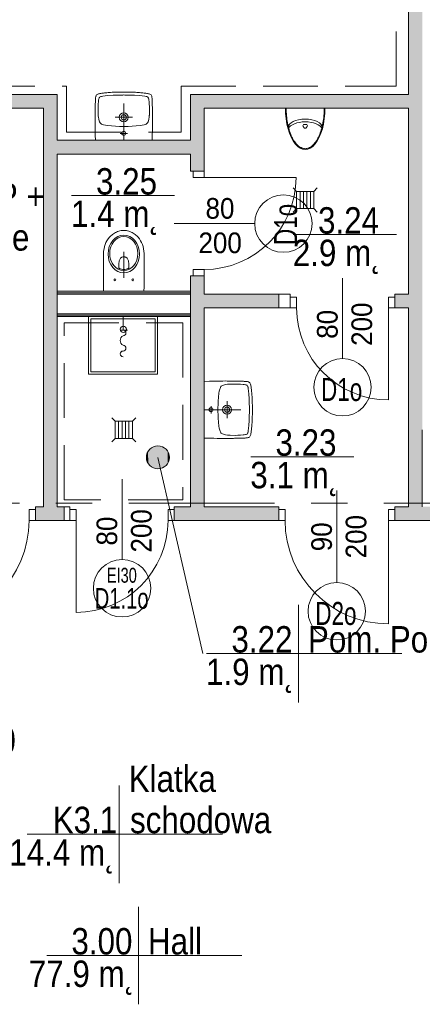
# Model space of a CAD drawing. Header units: centimetres. Extents: x -2424 to 2319, y 5 to 3760.
# Tile 63 of 117: x -435 to -85, y 1412 to 2269. Entities that reach past the tile are written whole.
import ezdxf

# ---------------------------------------------------------------- set-up
doc = ezdxf.new("R2010")
doc.units = ezdxf.units.CM
doc.linetypes.add('Hidden', pattern=[71.4375, 47.625, -23.8125])
doc.linetypes.add('Oś', pattern=[222.25, 127, -31.75, 31.75, -31.75])
for name, color, linetype, lineweight in [('A-ANNO-NOTE', 131, 'Continuous', 9), ('A-AREA-IDEN', 2, 'Continuous', 13), ('A-DETL', 90, 'Continuous', 9), ('A-DETL-GENF', 92, 'Continuous', 9), ('A-DETL-MEDM', 33, 'Continuous', 25), ('A-DOOR', 31, 'Continuous', 13), ('A-WALL', 113, 'Continuous', 13), ('A-WALL-FNSH', 113, 'Continuous', 13), ('G-ANNO-DIMS', 111, 'Continuous', 13), ('P-SANR-FIXT', 6, 'Continuous', 9), ('S-GRID', 1, 'Continuous', 13)]:
    doc.layers.add(name, color=color, linetype=linetype, lineweight=lineweight)
doc.layers.add('A-WALL-PATT', color=111, linetype='Continuous', lineweight=13, plot=False)
doc.styles.add('Arial', font='arial.ttf', dxfattribs={"width": 0.9, "height": 18})
doc.styles.add('Arial Narrow_4', font='ARIALN.TTF', dxfattribs={"height": 23})
doc.styles.add('Arial_1', font='arial.ttf', dxfattribs={"width": 0.7, "height": 20})
doc.styles.add('Arial_2', font='arial.ttf', dxfattribs={"width": 0.7, "height": 13})
doc.styles.add('Arial_3', font='arial.ttf', dxfattribs={"width": 0.7, "height": 18})
doc.styles.add('Arial_6', font='arial.ttf', dxfattribs={"width": 0.85, "height": 23})

msp = doc.modelspace()

# ---------------------------------------------------------------- linework, layer by layer
at = {"layer": 'A-ANNO-NOTE', "color": 251, "lineweight": 9}
for p, q in [((-300.62, 2091.83), (-230.62, 2091.83)), ((-300.62, 2091.83), (-230.62, 2091.83)), ((-154.12, 2044.33), (-154.12, 1974.33)), ((-154.12, 2044.33), (-154.12, 1974.33)), ((-346.12, 1869.33), (-346.12, 1799.33)), ((-346.12, 1869.33), (-346.12, 1799.33)), ((-159.12, 1859.33), (-159.12, 1779.33)), ((-159.12, 1859.33), (-159.12, 1779.33))]:
    msp.add_line(p, q, dxfattribs=at)
for centre in [(-205.62, 2091.83), (-154.12, 1949.33), (-346.12, 1774.33), (-159.12, 1754.33)]:
    msp.add_circle(centre, 25, dxfattribs=at)
at = {"layer": 'A-AREA-IDEN', "color": 251, "lineweight": 9}
for p, q in [((-300.41, 2116.2), (-390.16, 2116.2)), ((-107.25, 2082.19), (-197.01, 2082.19)), ((-314.92, 1888.26), (-275.71, 1717.47)), ((-144.25, 1888.76), (-234.01, 1888.76)), ((-192.56, 1759.97), (-192.56, 1717.47)), ((-182.8, 1717.47), (-272.56, 1717.47)), ((-272.56, 1717.47), (-102.56, 1717.47)), ((-192.56, 1717.47), (-192.56, 1674.97)), ((-348.79, 1602.7), (-348.79, 1560.2)), ((-339.03, 1560.2), (-428.79, 1560.2)), ((-428.79, 1560.2), (-258.79, 1560.2)), ((-348.79, 1560.2), (-348.79, 1517.7)), ((-331.79, 1497.09), (-331.79, 1454.59)), ((-322.03, 1454.59), (-411.79, 1454.59)), ((-411.79, 1454.59), (-241.79, 1454.59)), ((-331.79, 1454.59), (-331.79, 1412.09))]:
    msp.add_line(p, q, dxfattribs=at)
msp.add_circle((-314.92, 1888.26), 10, dxfattribs=at)
at = {"layer": 'A-AREA-IDEN', "color": 251, "linetype": 'Continuous', "lineweight": 9, "extrusion": (0, 0, -1)}
for points in [[(323.01, 1894.14), (322.11, 1881.32), (322.11, 1895.21)], [(322.11, 1895.21), (321.08, 1880.38), (321.08, 1896.14)], [(322.11, 1895.21), (322.11, 1881.32), (321.08, 1880.38)], [(321.08, 1896.14), (319.92, 1879.6), (319.92, 1896.92)], [(321.08, 1896.14), (321.08, 1880.38), (319.92, 1879.6)], [(319.92, 1896.92), (318.67, 1878.99), (318.67, 1897.54)], [(319.92, 1896.92), (319.92, 1879.6), (318.67, 1878.99)], [(318.67, 1897.54), (317.34, 1878.56), (317.34, 1897.97)], [(318.67, 1897.54), (318.67, 1878.99), (317.34, 1878.56)], [(317.34, 1897.97), (315.97, 1878.32), (315.97, 1898.21)], [(317.34, 1897.97), (317.34, 1878.56), (315.97, 1878.32)], [(315.97, 1898.21), (314.57, 1878.27), (314.57, 1898.26)], [(315.97, 1898.21), (315.97, 1878.32), (314.57, 1878.27)], [(314.57, 1898.26), (314.57, 1878.27), (313.18, 1878.42)], [(314.57, 1898.26), (313.18, 1878.42), (313.18, 1898.11)], [(313.18, 1898.11), (313.18, 1878.42), (311.83, 1878.75)], [(313.18, 1898.11), (311.83, 1878.75), (311.83, 1897.77)], [(311.83, 1897.77), (311.83, 1878.75), (310.54, 1879.28)], [(311.83, 1897.77), (310.54, 1879.28), (310.54, 1897.25)], [(310.54, 1897.25), (310.54, 1879.28), (309.33, 1879.97)], [(310.54, 1897.25), (309.33, 1879.97), (309.33, 1896.55)], [(309.33, 1896.55), (309.33, 1879.97), (308.23, 1880.83)], [(309.33, 1896.55), (308.23, 1880.83), (308.23, 1895.7)], [(308.23, 1895.7), (308.23, 1880.83), (307.26, 1881.84)], [(308.23, 1895.7), (307.26, 1881.84), (307.26, 1894.69)], [(307.26, 1894.69), (307.26, 1881.84), (306.44, 1882.97)], [(307.26, 1894.69), (306.44, 1882.97), (306.44, 1893.56)], [(324.9, 1888.96), (324.7, 1886.19), (324.7, 1890.34)], [(324.7, 1886.19), (324.9, 1888.96), (324.9, 1887.57)], [(324.7, 1890.34), (324.32, 1884.84), (324.32, 1891.68)], [(324.7, 1890.34), (324.7, 1886.19), (324.32, 1884.84)], [(324.32, 1891.68), (323.75, 1883.57), (323.75, 1892.96)], [(324.32, 1891.68), (324.32, 1884.84), (323.75, 1883.57)], [(323.75, 1892.96), (323.01, 1882.39), (323.01, 1894.14)], [(323.75, 1892.96), (323.75, 1883.57), (323.01, 1882.39)], [(323.01, 1894.14), (323.01, 1882.39), (322.11, 1881.32)], [(306.44, 1893.56), (306.44, 1882.97), (305.78, 1892.33)], [(305.78, 1892.33), (306.44, 1882.97), (305.78, 1884.2)], [(305.78, 1892.33), (305.78, 1884.2), (305.31, 1885.51)], [(305.78, 1892.33), (305.31, 1885.51), (305.31, 1891.02)], [(305.31, 1891.02), (305.31, 1885.51), (305.02, 1889.66)], [(305.02, 1889.66), (305.31, 1885.51), (305.02, 1886.87)], [(305.02, 1889.66), (305.02, 1886.87), (304.92, 1888.26)]]:
    msp.add_solid(points, dxfattribs=at)
at = {"layer": 'A-DETL', "color": 251, "linetype": 'Hidden', "lineweight": 9}
for p, q in [((-107.32, 2211.46), (-107.32, 2808.33)), ((-612.62, 2211.46), (-394.62, 2211.46)), ((-394.62, 2211.46), (-394.62, 2171.33)), ((-294.62, 2211.46), (-294.62, 2171.33)), ((-294.62, 2211.46), (-107.32, 2211.46)), ((-394.62, 2171.33), (-294.62, 2171.33)), ((-396.62, 2005.33), (-293.11, 2005.33)), ((-396.62, 1851.33), (-396.62, 2005.33)), ((-293.11, 2005.33), (-293.11, 1851.33)), ((-293.11, 1851.33), (-396.62, 1851.33))]:
    msp.add_line(p, q, dxfattribs=at)
at = {"layer": 'A-DETL-GENF', "color": 251, "lineweight": 9}
for p, q in [((-284.12, 2137.33), (-274.62, 2137.33)), ((-284.12, 2131.83), (-284.12, 2137.33)), ((-274.62, 2137.33), (-274.62, 2131.83)), ((-274.62, 2131.83), (-284.12, 2131.83)), ((-284.12, 2051.83), (-274.62, 2051.83)), ((-284.12, 2046.33), (-284.12, 2051.83)), ((-274.62, 2051.83), (-274.62, 2046.33)), ((-274.62, 2046.33), (-284.12, 2046.33)), ((-199.62, 2027.83), (-194.12, 2027.83)), ((-199.62, 2018.33), (-199.62, 2027.83)), ((-194.12, 2027.83), (-194.12, 2018.33)), ((-114.12, 2027.83), (-108.62, 2027.83)), ((-114.12, 2018.33), (-114.12, 2027.83)), ((-108.62, 2027.83), (-108.62, 2018.33)), ((-194.12, 2018.33), (-199.62, 2018.33)), ((-108.62, 2018.33), (-114.12, 2018.33)), ((-421.62, 1842.83), (-427.12, 1842.83)), ((-427.12, 1842.83), (-427.12, 1833.33)), ((-421.62, 1833.33), (-421.62, 1842.83)), ((-386.12, 1842.83), (-391.62, 1842.83)), ((-391.62, 1842.83), (-391.62, 1833.33)), ((-386.12, 1833.33), (-386.12, 1842.83)), ((-300.62, 1842.83), (-306.12, 1842.83)), ((-306.12, 1842.83), (-306.12, 1833.33)), ((-300.62, 1833.33), (-300.62, 1842.83)), ((-209.62, 1842.83), (-204.12, 1842.83)), ((-209.62, 1833.33), (-209.62, 1842.83)), ((-204.12, 1842.83), (-204.12, 1833.33)), ((-114.12, 1842.83), (-108.62, 1842.83)), ((-114.12, 1833.33), (-114.12, 1842.83)), ((-108.62, 1842.83), (-108.62, 1833.33)), ((-427.12, 1833.33), (-421.62, 1833.33)), ((-391.62, 1833.33), (-386.12, 1833.33)), ((-306.12, 1833.33), (-300.62, 1833.33)), ((-204.12, 1833.33), (-209.62, 1833.33)), ((-108.62, 1833.33), (-114.12, 1833.33))]:
    msp.add_line(p, q, dxfattribs=at)
at = {"layer": 'A-DETL-MEDM', "color": 251, "lineweight": 9}
for p, q in [((-274.62, 2137.33), (-284.12, 2137.33)), ((-284.12, 2137.33), (-284.12, 2131.83)), ((-274.62, 2131.83), (-274.62, 2137.33)), ((-284.12, 2131.83), (-274.62, 2131.83)), ((-284.12, 2051.83), (-274.62, 2051.83)), ((-284.12, 2046.33), (-284.12, 2051.83)), ((-274.62, 2051.83), (-274.62, 2046.33)), ((-274.62, 2046.33), (-284.12, 2046.33)), ((-199.62, 2018.33), (-199.62, 2027.83)), ((-199.62, 2027.83), (-194.12, 2027.83)), ((-194.12, 2027.83), (-194.12, 2018.33)), ((-114.12, 2027.83), (-114.12, 2018.33)), ((-108.62, 2027.83), (-114.12, 2027.83)), ((-108.62, 2018.33), (-108.62, 2027.83)), ((-194.12, 2018.33), (-199.62, 2018.33)), ((-114.12, 2018.33), (-108.62, 2018.33)), ((-427.12, 1842.83), (-427.12, 1833.33)), ((-421.62, 1842.83), (-427.12, 1842.83)), ((-421.62, 1833.33), (-421.62, 1842.83)), ((-391.62, 1833.33), (-391.62, 1842.83)), ((-391.62, 1842.83), (-386.12, 1842.83)), ((-386.12, 1842.83), (-386.12, 1833.33)), ((-306.12, 1842.83), (-306.12, 1833.33)), ((-300.62, 1842.83), (-306.12, 1842.83)), ((-300.62, 1833.33), (-300.62, 1842.83)), ((-209.62, 1833.33), (-209.62, 1842.83)), ((-209.62, 1842.83), (-204.12, 1842.83)), ((-204.12, 1842.83), (-204.12, 1833.33)), ((-114.12, 1842.83), (-114.12, 1833.33)), ((-108.62, 1842.83), (-114.12, 1842.83)), ((-108.62, 1833.33), (-108.62, 1842.83)), ((-427.12, 1833.33), (-421.62, 1833.33)), ((-386.12, 1833.33), (-391.62, 1833.33)), ((-306.12, 1833.33), (-300.62, 1833.33)), ((-204.12, 1833.33), (-209.62, 1833.33)), ((-114.12, 1833.33), (-108.62, 1833.33))]:
    msp.add_line(p, q, dxfattribs=at)
at = {"layer": 'A-DOOR', "color": 251, "lineweight": 9}
for p, q in [((-274.62, 2131.83), (-194.62, 2131.83)), ((-114.12, 2018.33), (-114.12, 1938.33)), ((-386.12, 1833.33), (-386.12, 1753.33)), ((-114.12, 1833.33), (-114.12, 1743.33))]:
    msp.add_line(p, q, dxfattribs=at)
for centre, radius, start, end in [((-274.62, 2131.83), 80, 270, 0), ((-114.12, 2018.33), 80, 180, 270), ((-517.12, 1833.33), 90, 270, 0), ((-386.12, 1833.33), 80, 270, 0), ((-114.12, 1833.33), 90, 180, 270)]:
    msp.add_arc(centre, radius, start, end, dxfattribs=at)
at = {"layer": 'A-WALL', "color": 251, "lineweight": 9}
for p, q in [((-96.62, 2816.33), (-96.62, 2204.33)), ((-402.62, 2204.33), (-620.62, 2204.33)), ((-402.62, 2164.33), (-402.62, 2204.33)), ((-96.62, 2204.33), (-286.62, 2204.33)), ((-286.62, 2204.33), (-286.62, 2164.33)), ((-620.62, 2192.33), (-414.62, 2192.33)), ((-414.62, 2192.33), (-414.62, 1845.33)), ((-274.62, 2192.33), (-96.62, 2192.33)), ((-274.62, 2137.33), (-274.62, 2192.33)), ((-96.62, 2192.33), (-96.62, 2030.33)), ((-286.62, 2164.33), (-402.62, 2164.33)), ((-402.62, 2032.83), (-402.62, 2152.33)), ((-402.62, 2152.33), (-286.62, 2152.33)), ((-286.62, 2152.33), (-286.62, 2137.33)), ((-286.62, 2137.33), (-284.12, 2137.33)), ((-286.62, 2046.33), (-286.62, 2032.83)), ((-284.12, 2046.33), (-286.62, 2046.33)), ((-274.62, 2030.33), (-274.62, 2046.33)), ((-402.62, 2032.83), (-402.62, 2030.33)), ((-286.62, 2030.33), (-286.62, 2032.83)), ((-402.62, 2031.58), (-286.62, 2031.58)), ((-402.62, 2030.33), (-402.62, 2013.33)), ((-402.62, 2030.33), (-286.62, 2030.33)), ((-286.62, 2013.33), (-286.62, 2030.33)), ((-209.62, 2030.33), (-274.62, 2030.33)), ((-209.62, 2018.33), (-209.62, 2030.33)), ((-199.62, 2030.33), (-209.62, 2030.33)), ((-199.62, 2027.83), (-199.62, 2030.33)), ((-96.62, 2030.33), (-108.62, 2030.33)), ((-108.62, 2030.33), (-108.62, 2027.83)), ((-274.62, 2018.33), (-209.62, 2018.33)), ((-274.62, 1845.33), (-274.62, 2018.33)), ((-209.62, 2018.33), (-199.62, 2018.33)), ((-108.62, 2018.33), (-96.62, 2018.33)), ((-96.62, 2018.33), (-96.62, 1845.33)), ((-402.62, 2013.33), (-402.62, 2010.83)), ((-402.62, 2013.33), (-286.62, 2013.33)), ((-402.62, 2012.08), (-286.62, 2012.08)), ((-402.62, 1845.33), (-402.62, 2010.83)), ((-286.62, 2010.83), (-286.62, 2013.33)), ((-286.62, 2010.83), (-286.62, 1845.33)), ((-84.62, 1845.33), (-84.62, 1912.33)), ((-414.62, 1845.33), (-421.62, 1845.33)), ((-421.62, 1845.33), (-421.62, 1842.83)), ((-396.62, 1845.33), (-402.62, 1845.33)), ((-396.62, 1833.33), (-396.62, 1845.33)), ((-391.62, 1845.33), (-396.62, 1845.33)), ((-391.62, 1842.83), (-391.62, 1845.33)), ((-286.62, 1845.33), (-300.62, 1845.33)), ((-300.62, 1845.33), (-300.62, 1842.83)), ((-209.62, 1845.33), (-274.62, 1845.33)), ((-209.62, 1842.83), (-209.62, 1845.33)), ((-96.62, 1845.33), (-108.62, 1845.33)), ((-108.62, 1845.33), (-108.62, 1842.83)), ((-421.62, 1833.33), (-396.62, 1833.33)), ((-396.62, 1833.33), (-391.62, 1833.33)), ((-300.62, 1833.33), (-209.62, 1833.33)), ((-108.62, 1833.33), (-32.62, 1833.33))]:
    msp.add_line(p, q, dxfattribs=at)
at = {"layer": 'A-WALL-FNSH', "color": 251, "lineweight": 9}
for p, q in [((-286.62, 2032.83), (-402.62, 2032.83)), ((-402.62, 2010.83), (-286.62, 2010.83))]:
    msp.add_line(p, q, dxfattribs=at)
at = {"layer": 'A-WALL-PATT', "color": 251, "linetype": 'Continuous', "lineweight": 9, "extrusion": (0, 0, -1)}
for points in [[(96.62, 1845.33), (84.62, 2816.33), (96.62, 2816.33)], [(84.62, 2816.33), (96.62, 1845.33), (92.63, 1845.33)], [(84.62, 2816.33), (92.63, 1845.33), (84.62, 1845.33)], [(620.62, 2192.33), (402.62, 2204.33), (620.62, 2204.33)], [(402.62, 2204.33), (620.62, 2192.33), (402.62, 2192.33)], [(96.62, 2192.33), (286.62, 2204.33), (286.62, 2192.33)], [(286.62, 2204.33), (96.62, 2192.33), (96.62, 2204.33)], [(414.62, 1922.98), (402.62, 2192.33), (414.62, 2192.33)], [(402.62, 2192.33), (414.62, 1922.98), (414.62, 1845.33)], [(402.62, 2192.33), (414.62, 1845.33), (402.62, 1845.33)], [(286.62, 2137.33), (274.62, 2192.33), (286.62, 2192.33)], [(274.62, 2192.33), (286.62, 2137.33), (284.12, 2137.33)], [(274.62, 2192.33), (284.12, 2137.33), (274.62, 2137.33)], [(402.62, 2157.83), (286.62, 2152.33), (286.62, 2164.33)], [(286.62, 2164.33), (402.62, 2164.33), (402.62, 2157.83)], [(286.62, 2152.33), (402.62, 2157.83), (402.62, 2152.33)], [(286.62, 1922.98), (274.62, 2046.33), (286.62, 2046.33)], [(274.62, 2046.33), (286.62, 1922.98), (286.62, 1845.33)], [(274.62, 2046.33), (286.62, 1845.33), (274.62, 1845.33)], [(274.62, 2018.33), (209.62, 2030.33), (274.62, 2030.33)], [(209.62, 2030.33), (274.62, 2018.33), (209.62, 2018.33)], [(108.62, 2030.33), (108.62, 2018.33), (96.62, 2030.33)], [(96.62, 2030.33), (108.62, 2018.33), (96.62, 2018.33)], [(421.62, 1845.33), (421.62, 1833.33), (396.62, 1845.33)], [(396.62, 1845.33), (421.62, 1833.33), (396.62, 1833.33)], [(300.62, 1845.33), (300.62, 1833.33), (209.62, 1845.33)], [(209.62, 1845.33), (300.62, 1833.33), (209.62, 1833.33)], [(108.62, 1842.83), (32.62, 1845.33), (108.62, 1845.33)], [(32.62, 1845.33), (108.62, 1842.83), (108.62, 1833.33)], [(32.62, 1845.33), (108.62, 1833.33), (32.62, 1833.33)]]:
    msp.add_solid(points, dxfattribs=at)
at = {"layer": 'A-WALL-PATT', "color": 251, "linetype": 'Continuous', "lineweight": 9}
for points in [[(-108.62, 2018.33), (-108.62, 2030.33), (-108.62, 2027.83)], [(-421.62, 1833.33), (-421.62, 1845.33), (-421.62, 1842.83)], [(-300.62, 1833.33), (-300.62, 1845.33), (-300.62, 1842.83)]]:
    msp.add_solid(points, dxfattribs=at)
at = {"layer": 'P-SANR-FIXT', "color": 251, "lineweight": 9}
for p, q in [((-368.73, 2203.29), (-368.91, 2202.7)), ((-368.83, 2203), (-368.73, 2203.29)), ((-368.73, 2203.29), (-368.38, 2203.8)), ((-368.38, 2203.8), (-368.73, 2203.29)), ((-368.38, 2203.8), (-367.93, 2204.17)), ((-367.93, 2204.17), (-368.38, 2203.8)), ((-367.93, 2204.17), (-367.37, 2204.43)), ((-367.37, 2204.43), (-367.93, 2204.17)), ((-367.37, 2204.43), (-366.73, 2204.65)), ((-366.73, 2204.65), (-367.37, 2204.43)), ((-366.73, 2204.65), (-366.06, 2204.83)), ((-366.06, 2204.83), (-366.73, 2204.65)), ((-366.06, 2204.83), (-365.37, 2204.97)), ((-365.37, 2204.97), (-366.06, 2204.83)), ((-365.37, 2204.97), (-364.62, 2205.13)), ((-364.62, 2205.13), (-365.37, 2204.97)), ((-364.62, 2205.13), (-363.85, 2205.23)), ((-363.85, 2205.23), (-364.62, 2205.13)), ((-363.85, 2205.23), (-363.05, 2205.37)), ((-363.05, 2205.37), (-363.85, 2205.23)), ((-363.05, 2205.37), (-362.23, 2205.47)), ((-362.23, 2205.47), (-363.05, 2205.37)), ((-362.23, 2205.47), (-361.32, 2205.58)), ((-361.32, 2205.58), (-362.23, 2205.47)), ((-361.32, 2205.58), (-360.39, 2205.69)), ((-360.39, 2205.69), (-361.32, 2205.58)), ((-360.76, 2203.08), (-358.53, 2203.26)), ((-360.39, 2205.69), (-359.4, 2205.77)), ((-359.4, 2205.77), (-360.39, 2205.69)), ((-359.4, 2205.77), (-358.37, 2205.85)), ((-358.37, 2205.85), (-359.4, 2205.77)), ((-358.53, 2203.26), (-354.02, 2203.5)), ((-358.37, 2205.85), (-357.27, 2205.95)), ((-357.27, 2205.95), (-358.37, 2205.85)), ((-357.27, 2205.95), (-356.08, 2206.03)), ((-356.08, 2206.03), (-357.27, 2205.95)), ((-356.08, 2206.03), (-354.82, 2206.09)), ((-354.82, 2206.09), (-356.08, 2206.03)), ((-354.82, 2206.09), (-353.47, 2206.17)), ((-353.47, 2206.17), (-354.82, 2206.09)), ((-354.02, 2203.5), (-349.52, 2203.64)), ((-353.47, 2206.17), (-352, 2206.22)), ((-352, 2206.22), (-353.47, 2206.17)), ((-352, 2206.22), (-350.4, 2206.27)), ((-350.4, 2206.27), (-352, 2206.22)), ((-350.4, 2206.27), (-348.67, 2206.3)), ((-348.67, 2206.3), (-350.4, 2206.27)), ((-349.52, 2203.64), (-347.26, 2203.72)), ((-348.67, 2206.3), (-346.73, 2206.33)), ((-346.73, 2206.33), (-348.67, 2206.3)), ((-347.26, 2203.72), (-346.09, 2203.74)), ((-346.73, 2206.33), (-342.49, 2206.33)), ((-342.49, 2206.33), (-346.73, 2206.33)), ((-346.09, 2203.74), (-345.42, 2203.74)), ((-345.42, 2203.74), (-344.62, 2203.77)), ((-344.62, 2203.77), (-343.82, 2203.74)), ((-343.82, 2203.74), (-343.13, 2203.74)), ((-343.13, 2203.74), (-341.99, 2203.72)), ((-342.49, 2206.33), (-340.57, 2206.3)), ((-340.57, 2206.3), (-342.49, 2206.33)), ((-341.99, 2203.72), (-339.72, 2203.64)), ((-340.57, 2206.3), (-338.82, 2206.27)), ((-338.82, 2206.27), (-340.57, 2206.3)), ((-339.72, 2203.64), (-335.22, 2203.5)), ((-338.82, 2206.27), (-337.25, 2206.22)), ((-337.25, 2206.22), (-338.82, 2206.27)), ((-337.25, 2206.22), (-335.78, 2206.17)), ((-335.78, 2206.17), (-337.25, 2206.22)), ((-335.78, 2206.17), (-334.42, 2206.09)), ((-334.42, 2206.09), (-335.78, 2206.17)), ((-335.22, 2203.5), (-330.72, 2203.26)), ((-334.42, 2206.09), (-333.14, 2206.03)), ((-333.14, 2206.03), (-334.42, 2206.09)), ((-333.14, 2206.03), (-331.97, 2205.95)), ((-331.97, 2205.95), (-333.14, 2206.03)), ((-331.97, 2205.95), (-330.88, 2205.85)), ((-330.88, 2205.85), (-331.97, 2205.95)), ((-330.88, 2205.85), (-329.82, 2205.77)), ((-329.82, 2205.77), (-330.88, 2205.85)), ((-330.72, 2203.26), (-328.48, 2203.08)), ((-329.82, 2205.77), (-328.83, 2205.69)), ((-328.83, 2205.69), (-329.82, 2205.77)), ((-328.83, 2205.69), (-327.9, 2205.58)), ((-327.9, 2205.58), (-328.83, 2205.69)), ((-327.9, 2205.58), (-327.02, 2205.47)), ((-327.02, 2205.47), (-327.9, 2205.58)), ((-327.02, 2205.47), (-326.19, 2205.37)), ((-326.19, 2205.37), (-327.02, 2205.47)), ((-326.19, 2205.37), (-325.37, 2205.23)), ((-325.37, 2205.23), (-326.19, 2205.37)), ((-325.37, 2205.23), (-324.62, 2205.13)), ((-324.62, 2205.13), (-325.37, 2205.23)), ((-324.62, 2205.13), (-323.88, 2204.97)), ((-323.88, 2204.97), (-324.62, 2205.13)), ((-323.88, 2204.97), (-323.16, 2204.83)), ((-323.16, 2204.83), (-323.88, 2204.97)), ((-323.16, 2204.83), (-322.49, 2204.65)), ((-322.49, 2204.65), (-323.16, 2204.83)), ((-322.49, 2204.65), (-321.88, 2204.43)), ((-321.88, 2204.43), (-322.49, 2204.65)), ((-321.88, 2204.43), (-321.32, 2204.17)), ((-321.32, 2204.17), (-321.88, 2204.43)), ((-321.32, 2204.17), (-320.84, 2203.8)), ((-320.84, 2203.8), (-321.32, 2204.17)), ((-320.84, 2203.8), (-320.52, 2203.29)), ((-320.52, 2203.29), (-320.84, 2203.8)), ((-320.52, 2203.29), (-320.31, 2202.7)), ((-369.47, 2194.98), (-369.44, 2195.75)), ((-369.47, 2194.21), (-369.47, 2194.98)), ((-369.44, 2195.75), (-369.42, 2196.5)), ((-369.42, 2196.5), (-369.39, 2197.22)), ((-369.39, 2197.22), (-369.37, 2197.94)), ((-369.37, 2197.94), (-369.34, 2198.6)), ((-369.34, 2198.6), (-369.31, 2199.27)), ((-369.31, 2199.27), (-369.29, 2199.91)), ((-369.29, 2199.91), (-369.26, 2200.55)), ((-369.26, 2200.55), (-369.21, 2201.13)), ((-369.21, 2201.13), (-369.13, 2201.69)), ((-369.13, 2201.69), (-369.05, 2202.2)), ((-369.05, 2202.2), (-368.94, 2202.7)), ((-368.94, 2202.7), (-368.83, 2203)), ((-366.91, 2193.65), (-366.83, 2195.89)), ((-366.83, 2195.89), (-366.65, 2198.15)), ((-366.65, 2198.15), (-366.52, 2199.27)), ((-366.52, 2199.27), (-366.33, 2200.36)), ((-366.33, 2200.36), (-366.17, 2200.92)), ((-366.17, 2200.92), (-365.98, 2201.43)), ((-365.98, 2201.43), (-365.82, 2201.66)), ((-365.82, 2201.66), (-365.64, 2201.88)), ((-365.64, 2201.88), (-365.16, 2202.17)), ((-365.16, 2202.17), (-364.65, 2202.38)), ((-364.65, 2202.38), (-364.09, 2202.54)), ((-364.09, 2202.54), (-363, 2202.76)), ((-363, 2202.76), (-360.76, 2203.08)), ((-344.62, 2164.33), (-344.62, 2196.33)), ((-328.48, 2203.08), (-326.25, 2202.76)), ((-326.25, 2202.76), (-325.15, 2202.54)), ((-325.15, 2202.54), (-324.6, 2202.38)), ((-324.6, 2202.38), (-324.06, 2202.17)), ((-324.06, 2202.17), (-323.58, 2201.88)), ((-323.58, 2201.88), (-323.4, 2201.66)), ((-323.4, 2201.66), (-323.26, 2201.43)), ((-323.26, 2201.43), (-323.05, 2200.92)), ((-323.05, 2200.92), (-322.92, 2200.36)), ((-322.92, 2200.36), (-322.73, 2199.27)), ((-322.73, 2199.27), (-322.6, 2198.15)), ((-322.6, 2198.15), (-322.41, 2195.89)), ((-322.41, 2195.89), (-322.3, 2193.65)), ((-320.31, 2202.7), (-320.2, 2202.2)), ((-320.2, 2202.2), (-320.09, 2201.69)), ((-320.09, 2201.69), (-320.04, 2201.13)), ((-320.04, 2201.13), (-319.99, 2200.55)), ((-319.99, 2200.55), (-319.96, 2199.91)), ((-319.96, 2199.91), (-319.93, 2199.27)), ((-319.93, 2199.27), (-319.91, 2198.6)), ((-319.91, 2198.6), (-319.88, 2197.94)), ((-319.88, 2197.94), (-319.85, 2197.22)), ((-319.85, 2197.22), (-319.83, 2196.5)), ((-319.83, 2196.5), (-319.8, 2195.75)), ((-319.8, 2195.75), (-319.77, 2194.98)), ((-319.77, 2194.98), (-319.77, 2194.21)), ((-369.6, 2186.14), (-369.58, 2187.82)), ((-369.6, 2184.46), (-369.6, 2186.14)), ((-369.58, 2188.83), (-369.55, 2189.79)), ((-369.58, 2187.82), (-369.58, 2188.83)), ((-369.55, 2190.72), (-369.52, 2191.62)), ((-369.55, 2189.79), (-369.55, 2190.72)), ((-369.52, 2192.21), (-369.5, 2193.38)), ((-369.52, 2191.62), (-369.52, 2192.21)), ((-369.5, 2193.38), (-369.47, 2194.21)), ((-366.97, 2191.38), (-366.91, 2193.65)), ((-366.89, 2186.88), (-366.97, 2191.38)), ((-366.86, 2186.19), (-366.89, 2186.88)), ((-366.83, 2185.87), (-366.86, 2186.19)), ((-322.38, 2186.19), (-322.41, 2185.87)), ((-322.36, 2186.88), (-322.38, 2186.19)), ((-322.28, 2191.38), (-322.36, 2186.88)), ((-322.3, 2193.65), (-322.28, 2191.38)), ((-319.77, 2194.21), (-319.75, 2193.38)), ((-319.75, 2193.38), (-319.72, 2192.21)), ((-319.72, 2192.21), (-319.69, 2191.62)), ((-319.69, 2191.62), (-319.69, 2190.72)), ((-319.69, 2190.72), (-319.67, 2189.79)), ((-319.67, 2189.79), (-319.67, 2188.83)), ((-319.67, 2188.83), (-319.64, 2187.82)), ((-319.64, 2187.82), (-319.64, 2186.14)), ((-319.64, 2186.14), (-319.62, 2184.46)), ((-369.63, 2182.62), (-369.6, 2184.46)), ((-369.6, 2180.6), (-369.63, 2182.62)), ((-369.6, 2178.31), (-369.6, 2180.6)), ((-369.58, 2175.67), (-369.6, 2178.31)), ((-366.81, 2185.47), (-366.83, 2185.87)), ((-366.73, 2184.59), (-366.81, 2185.47)), ((-366.49, 2182.86), (-366.73, 2184.59)), ((-366.04, 2181.18), (-366.49, 2182.86)), ((-365.74, 2180.36), (-366.04, 2181.18)), ((-365.32, 2179.59), (-365.74, 2180.36)), ((-365.05, 2179.24), (-365.32, 2179.59)), ((-364.73, 2178.95), (-365.05, 2179.24)), ((-364.01, 2178.47), (-364.73, 2178.95)), ((-363.21, 2178.12), (-364.01, 2178.47)), ((-362.36, 2177.85), (-363.21, 2178.12)), ((-360.66, 2177.48), (-362.36, 2177.85)), ((-358.95, 2177.22), (-360.66, 2177.48)), ((-337.11, 2184.33), (-352.11, 2184.33)), ((-328.56, 2177.48), (-330.29, 2177.22)), ((-326.86, 2177.85), (-328.56, 2177.48)), ((-326.03, 2178.12), (-326.86, 2177.85)), ((-325.23, 2178.47), (-326.03, 2178.12)), ((-324.52, 2178.95), (-325.23, 2178.47)), ((-324.2, 2179.24), (-324.52, 2178.95)), ((-323.93, 2179.59), (-324.2, 2179.24)), ((-323.5, 2180.36), (-323.93, 2179.59)), ((-323.21, 2181.18), (-323.5, 2180.36)), ((-322.76, 2182.86), (-323.21, 2181.18)), ((-322.49, 2184.59), (-322.76, 2182.86)), ((-322.44, 2185.47), (-322.49, 2184.59)), ((-322.41, 2185.87), (-322.44, 2185.47)), ((-319.64, 2178.31), (-319.67, 2175.67)), ((-319.62, 2180.6), (-319.64, 2178.31)), ((-319.62, 2184.46), (-319.62, 2180.6)), ((-185.75, 2178.22), (-187.5, 2178.22)), ((-369.52, 2172.61), (-369.58, 2175.67)), ((-369.44, 2168.91), (-369.52, 2172.61)), ((-369.31, 2164.33), (-369.44, 2168.91)), ((-355.46, 2176.82), (-358.95, 2177.22)), ((-351.97, 2176.52), (-355.46, 2176.82)), ((-348.49, 2176.39), (-351.97, 2176.52)), ((-346.75, 2176.34), (-348.49, 2176.39)), ((-341.4, 2170.34), (-347.66, 2170.34)), ((-342.49, 2176.34), (-346.75, 2176.34)), ((-340.76, 2176.39), (-342.49, 2176.34)), ((-337.25, 2176.52), (-340.76, 2176.39)), ((-333.78, 2176.82), (-337.25, 2176.52)), ((-330.29, 2177.22), (-333.78, 2176.82)), ((-319.8, 2168.91), (-319.93, 2164.33)), ((-319.72, 2172.61), (-319.8, 2168.91)), ((-319.67, 2175.67), (-319.72, 2172.61)), ((-201.22, 2174.54), (-201.54, 2175.48)), ((-188.37, 2176.47), (-187.5, 2175.31)), ((-185.75, 2175.31), (-184.87, 2176.47)), ((-171.7, 2175.48), (-172.02, 2174.54)), ((-197.12, 2122.83), (-194.12, 2119.83)), ((-194.12, 2119.83), (-194.12, 2104.83)), ((-179.12, 2119.83), (-194.12, 2119.83)), ((-191.12, 2119.83), (-191.12, 2104.83)), ((-188.12, 2119.83), (-188.12, 2104.83)), ((-185.12, 2119.83), (-185.12, 2104.83)), ((-182.12, 2119.83), (-182.12, 2104.83)), ((-176.12, 2122.83), (-179.12, 2119.83)), ((-179.12, 2104.83), (-179.12, 2119.83)), ((-197.12, 2101.83), (-194.12, 2104.83)), ((-194.12, 2104.83), (-179.12, 2104.83)), ((-179.12, 2104.83), (-176.12, 2101.83)), ((-352.75, 2083.53), (-353.59, 2083.01)), ((-351.86, 2084.03), (-352.75, 2083.53)), ((-350.95, 2084.47), (-351.86, 2084.03)), ((-349.99, 2084.86), (-350.95, 2084.47)), ((-348.98, 2085.18), (-349.99, 2084.86)), ((-347.94, 2085.46), (-348.98, 2085.18)), ((-346.88, 2085.65), (-347.94, 2085.46)), ((-345.77, 2085.78), (-346.88, 2085.65)), ((-344.61, 2085.83), (-345.77, 2085.78)), ((-343.48, 2085.78), (-344.61, 2085.83)), ((-342.37, 2085.65), (-343.48, 2085.78)), ((-341.31, 2085.46), (-342.37, 2085.65)), ((-340.27, 2085.18), (-341.31, 2085.46)), ((-339.26, 2084.86), (-340.27, 2085.18)), ((-338.3, 2084.47), (-339.26, 2084.86)), ((-337.38, 2084.03), (-338.3, 2084.47)), ((-336.5, 2083.53), (-337.38, 2084.03)), ((-335.66, 2083.01), (-336.5, 2083.53)), ((-360.15, 2075.27), (-360.86, 2073.54)), ((-359.31, 2076.9), (-360.15, 2075.27)), ((-358.32, 2078.45), (-359.31, 2076.9)), ((-357.16, 2079.88), (-358.32, 2078.45)), ((-355.86, 2081.21), (-357.16, 2079.88)), ((-355.14, 2081.85), (-355.86, 2081.21)), ((-354.4, 2082.45), (-355.14, 2081.85)), ((-353.59, 2083.01), (-354.4, 2082.45)), ((-334.84, 2082.45), (-335.66, 2083.01)), ((-334.1, 2081.85), (-334.84, 2082.45)), ((-333.39, 2081.21), (-334.1, 2081.85)), ((-332.08, 2079.88), (-333.39, 2081.21)), ((-330.92, 2078.45), (-332.08, 2079.88)), ((-329.94, 2076.9), (-330.92, 2078.45)), ((-329.1, 2075.27), (-329.94, 2076.9)), ((-328.38, 2073.54), (-329.1, 2075.27)), ((-362.17, 2067.85), (-362.37, 2065.8)), ((-361.85, 2069.82), (-362.17, 2067.85)), ((-361.43, 2071.72), (-361.85, 2069.82)), ((-360.86, 2073.54), (-361.43, 2071.72)), ((-344.62, 2044.6), (-344.62, 2067.08)), ((-327.82, 2071.72), (-328.38, 2073.54)), ((-327.37, 2069.82), (-327.82, 2071.72)), ((-327.08, 2067.85), (-327.37, 2069.82)), ((-326.88, 2065.8), (-327.08, 2067.85)), ((-362.37, 2065.8), (-362.44, 2063.68)), ((-362.44, 2063.68), (-362.44, 2056.18)), ((-349.03, 2056.35), (-348.93, 2057.44)), ((-348.93, 2057.44), (-348.8, 2058.4)), ((-348.8, 2058.4), (-348.66, 2059.24)), ((-348.66, 2059.24), (-348.43, 2059.98)), ((-348.43, 2059.98), (-348.16, 2060.6)), ((-348.16, 2060.6), (-347.87, 2061.14)), ((-347.87, 2061.14), (-347.52, 2061.58)), ((-347.52, 2061.58), (-347.15, 2061.93)), ((-347.15, 2061.93), (-346.76, 2062.22)), ((-346.76, 2062.22), (-346.34, 2062.47)), ((-346.34, 2062.47), (-345.92, 2062.64)), ((-345.92, 2062.64), (-345.5, 2062.77)), ((-345.5, 2062.77), (-344.61, 2062.86)), ((-344.61, 2062.86), (-343.75, 2062.77)), ((-343.75, 2062.77), (-343.33, 2062.64)), ((-343.33, 2062.64), (-342.88, 2062.47)), ((-342.88, 2062.47), (-342.49, 2062.22)), ((-342.49, 2062.22), (-342.09, 2061.93)), ((-342.09, 2061.93), (-341.73, 2061.58)), ((-341.73, 2061.58), (-341.38, 2061.14)), ((-341.38, 2061.14), (-341.08, 2060.6)), ((-341.08, 2060.6), (-340.81, 2059.98)), ((-340.81, 2059.98), (-340.59, 2059.24)), ((-340.59, 2059.24), (-340.42, 2058.4)), ((-340.42, 2058.4), (-340.29, 2057.44)), ((-340.29, 2057.44), (-340.22, 2056.35)), ((-326.8, 2063.68), (-326.88, 2065.8)), ((-326.8, 2056.18), (-326.8, 2063.68)), ((-362.44, 2056.18), (-362.42, 2048.61)), ((-349.07, 2055.12), (-349.03, 2056.35)), ((-349.07, 2053.76), (-349.07, 2055.12)), ((-349.03, 2053.44), (-349.07, 2053.76)), ((-348.9, 2053.15), (-349.03, 2053.44)), ((-348.7, 2052.9), (-348.9, 2053.15)), ((-348.46, 2052.73), (-348.7, 2052.9)), ((-347.52, 2052.38), (-348.46, 2052.73)), ((-346.56, 2052.11), (-347.52, 2052.38)), ((-345.6, 2051.96), (-346.56, 2052.11)), ((-344.61, 2051.91), (-345.6, 2051.96)), ((-343.65, 2051.96), (-344.61, 2051.91)), ((-342.69, 2052.11), (-343.65, 2051.96)), ((-341.73, 2052.38), (-342.69, 2052.11)), ((-340.79, 2052.73), (-341.73, 2052.38)), ((-340.54, 2052.9), (-340.79, 2052.73)), ((-340.34, 2053.15), (-340.54, 2052.9)), ((-340.2, 2053.44), (-340.34, 2053.15)), ((-340.22, 2056.35), (-340.17, 2055.12)), ((-340.17, 2053.76), (-340.2, 2053.44)), ((-340.17, 2055.12), (-340.17, 2053.76)), ((-326.83, 2048.61), (-326.8, 2056.18)), ((-362.42, 2048.61), (-362.37, 2044.76)), ((-362.37, 2044.76), (-362.32, 2040.84)), ((-362.32, 2040.84), (-362.27, 2036.87)), ((-326.98, 2036.87), (-326.9, 2040.84)), ((-326.9, 2040.84), (-326.85, 2044.76)), ((-326.85, 2044.76), (-326.83, 2048.61)), ((-362.27, 2036.87), (-362.17, 2032.83)), ((-327.08, 2032.83), (-326.98, 2036.87)), ((-375.25, 2010.83), (-375.25, 1960.83)), ((-373.25, 2008.83), (-373.25, 1962.83)), ((-317.25, 2008.83), (-373.25, 2008.83)), ((-345.25, 2010.83), (-345.25, 1999.14)), ((-317.25, 1962.83), (-317.25, 2008.83)), ((-315.25, 1960.83), (-315.25, 2010.83)), ((-347.75, 1999.14), (-341.54, 1999.14)), ((-375.25, 1960.83), (-315.25, 1960.83)), ((-373.25, 1962.83), (-317.25, 1962.83)), ((-274.62, 1954.47), (-270.04, 1954.6)), ((-270.04, 1954.6), (-266.34, 1954.68)), ((-266.34, 1954.68), (-263.28, 1954.74)), ((-263.28, 1954.74), (-260.64, 1954.76)), ((-260.64, 1954.76), (-258.35, 1954.76)), ((-258.35, 1954.76), (-256.33, 1954.79)), ((-256.33, 1954.79), (-254.49, 1954.76)), ((-254.49, 1954.76), (-252.81, 1954.76)), ((-252.81, 1954.76), (-251.13, 1954.74)), ((-251.13, 1954.74), (-250.12, 1954.74)), ((-250.12, 1954.74), (-249.16, 1954.71)), ((-249.16, 1954.71), (-248.23, 1954.71)), ((-248.23, 1954.71), (-247.32, 1954.68)), ((-247.32, 1954.68), (-246.74, 1954.68)), ((-246.74, 1954.68), (-245.57, 1954.66)), ((-245.57, 1954.66), (-244.74, 1954.63)), ((-244.74, 1954.63), (-243.97, 1954.63)), ((-243.97, 1954.63), (-243.2, 1954.6)), ((-243.2, 1954.6), (-242.45, 1954.58)), ((-242.45, 1954.58), (-241.73, 1954.55)), ((-241.73, 1954.55), (-241.01, 1954.52)), ((-241.01, 1954.52), (-240.35, 1954.5)), ((-240.35, 1954.5), (-239.68, 1954.47)), ((-261.47, 1945.82), (-261.09, 1947.52)), ((-261.09, 1947.52), (-260.83, 1948.37)), ((-260.83, 1948.37), (-260.48, 1949.17)), ((-260.48, 1949.17), (-260, 1949.89)), ((-260, 1949.89), (-259.71, 1950.21)), ((-259.71, 1950.21), (-259.36, 1950.48)), ((-259.36, 1950.48), (-258.59, 1950.9)), ((-258.59, 1950.9), (-257.76, 1951.2)), ((-257.76, 1951.2), (-256.09, 1951.65)), ((-256.09, 1951.65), (-254.36, 1951.89)), ((-254.36, 1951.89), (-253.48, 1951.97)), ((-253.48, 1951.97), (-253.08, 1951.99)), ((-253.08, 1951.99), (-252.76, 1952.02)), ((-252.76, 1952.02), (-252.07, 1952.05)), ((-252.07, 1952.05), (-247.56, 1952.13)), ((-247.56, 1952.13), (-245.3, 1952.07)), ((-245.3, 1952.07), (-243.06, 1951.99)), ((-243.06, 1951.99), (-240.8, 1951.81)), ((-240.8, 1951.81), (-239.68, 1951.67)), ((-239.68, 1954.47), (-239.04, 1954.44)), ((-239.68, 1951.67), (-238.59, 1951.49)), ((-239.04, 1954.44), (-238.4, 1954.42)), ((-238.59, 1951.49), (-238.03, 1951.33)), ((-238.4, 1954.42), (-237.82, 1954.36)), ((-238.03, 1951.33), (-237.52, 1951.14)), ((-237.82, 1954.36), (-237.26, 1954.28)), ((-237.52, 1951.14), (-237.28, 1950.98)), ((-237.28, 1950.98), (-237.07, 1950.8)), ((-237.26, 1954.28), (-236.75, 1954.21)), ((-237.07, 1950.8), (-236.78, 1950.32)), ((-236.78, 1950.32), (-236.56, 1949.81)), ((-236.75, 1954.21), (-236.25, 1954.1)), ((-236.56, 1949.81), (-236.41, 1949.25)), ((-236.41, 1949.25), (-236.19, 1948.16)), ((-236.25, 1954.1), (-235.95, 1953.99)), ((-235.66, 1953.89), (-236.25, 1954.07)), ((-236.19, 1948.16), (-235.87, 1945.92)), ((-235.95, 1953.99), (-235.66, 1953.89)), ((-235.87, 1945.92), (-235.69, 1943.68)), ((-235.66, 1953.89), (-235.15, 1953.54)), ((-235.15, 1953.54), (-235.66, 1953.89)), ((-235.15, 1953.54), (-234.78, 1953.09)), ((-234.78, 1953.09), (-235.15, 1953.54)), ((-234.78, 1953.09), (-234.51, 1952.53)), ((-234.51, 1952.53), (-234.78, 1953.09)), ((-234.51, 1952.53), (-234.3, 1951.89)), ((-234.3, 1951.89), (-234.51, 1952.53)), ((-234.3, 1951.89), (-234.11, 1951.22)), ((-234.11, 1951.22), (-234.3, 1951.89)), ((-234.11, 1951.22), (-233.98, 1950.53)), ((-233.98, 1950.53), (-234.11, 1951.22)), ((-233.98, 1950.53), (-233.82, 1949.78)), ((-233.82, 1949.78), (-233.98, 1950.53)), ((-233.82, 1949.78), (-233.72, 1949.01)), ((-233.72, 1949.01), (-233.82, 1949.78)), ((-233.72, 1949.01), (-233.58, 1948.21)), ((-233.58, 1948.21), (-233.72, 1949.01)), ((-233.58, 1948.21), (-233.48, 1947.39)), ((-233.48, 1947.39), (-233.58, 1948.21)), ((-233.48, 1947.39), (-233.37, 1946.48)), ((-233.37, 1946.48), (-233.48, 1947.39)), ((-233.37, 1946.48), (-233.26, 1945.55)), ((-233.26, 1945.55), (-233.37, 1946.48)), ((-262.43, 1937.13), (-262.13, 1940.62)), ((-262.13, 1940.62), (-261.73, 1944.11)), ((-261.73, 1944.11), (-261.47, 1945.82)), ((-235.69, 1943.68), (-235.45, 1939.18)), ((-235.45, 1939.18), (-235.31, 1934.68)), ((-233.26, 1945.55), (-233.18, 1944.56)), ((-233.18, 1944.56), (-233.26, 1945.55)), ((-233.18, 1944.56), (-233.1, 1943.53)), ((-233.1, 1943.53), (-233.18, 1944.56)), ((-233.1, 1943.53), (-233, 1942.43)), ((-233, 1942.43), (-233.1, 1943.53)), ((-233, 1942.43), (-232.92, 1941.23)), ((-232.92, 1941.23), (-233, 1942.43)), ((-232.92, 1941.23), (-232.86, 1939.98)), ((-232.86, 1939.98), (-232.92, 1941.23)), ((-232.86, 1939.98), (-232.78, 1938.62)), ((-232.78, 1938.62), (-232.86, 1939.98)), ((-232.78, 1938.62), (-232.73, 1937.16)), ((-232.73, 1937.16), (-232.78, 1938.62)), ((-274.62, 1929.78), (-242.62, 1929.78)), ((-268.6, 1926.56), (-268.6, 1932.82)), ((-262.61, 1931.91), (-262.56, 1933.64)), ((-262.61, 1927.65), (-262.61, 1931.91)), ((-262.56, 1933.64), (-262.43, 1937.13)), ((-254.62, 1922.27), (-254.62, 1937.27)), ((-235.31, 1934.68), (-235.23, 1932.42)), ((-235.23, 1932.42), (-235.21, 1931.25)), ((-235.21, 1931.25), (-235.21, 1930.58)), ((-235.21, 1930.58), (-235.18, 1929.78)), ((-235.18, 1929.78), (-235.21, 1928.98)), ((-235.21, 1928.98), (-235.21, 1928.29)), ((-232.73, 1937.16), (-232.68, 1935.56)), ((-232.68, 1935.56), (-232.73, 1937.16)), ((-232.68, 1935.56), (-232.65, 1933.83)), ((-232.65, 1933.83), (-232.68, 1935.56)), ((-232.65, 1933.83), (-232.62, 1931.89)), ((-232.62, 1931.89), (-232.65, 1933.83)), ((-232.62, 1931.89), (-232.62, 1927.65)), ((-232.62, 1927.65), (-232.62, 1931.89)), ((-355.12, 1922.83), (-352.12, 1919.83)), ((-334.12, 1922.83), (-337.12, 1919.83)), ((-262.56, 1925.92), (-262.61, 1927.65)), ((-262.43, 1922.41), (-262.56, 1925.92)), ((-262.13, 1918.94), (-262.43, 1922.41)), ((-235.45, 1920.38), (-235.69, 1915.88)), ((-235.31, 1924.88), (-235.45, 1920.38)), ((-235.23, 1927.15), (-235.31, 1924.88)), ((-235.21, 1928.29), (-235.23, 1927.15)), ((-232.78, 1920.94), (-232.86, 1919.58)), ((-232.86, 1919.58), (-232.78, 1920.94)), ((-232.73, 1922.41), (-232.78, 1920.94)), ((-232.78, 1920.94), (-232.73, 1922.41)), ((-232.68, 1923.98), (-232.73, 1922.41)), ((-232.73, 1922.41), (-232.68, 1923.98)), ((-232.65, 1925.73), (-232.68, 1923.98)), ((-232.68, 1923.98), (-232.65, 1925.73)), ((-232.62, 1927.65), (-232.65, 1925.73)), ((-232.65, 1925.73), (-232.62, 1927.65)), ((-352.12, 1919.83), (-352.12, 1904.83)), ((-337.12, 1919.83), (-352.12, 1919.83)), ((-349.12, 1919.83), (-349.12, 1904.83)), ((-346.12, 1919.83), (-346.12, 1904.83)), ((-343.12, 1919.83), (-343.12, 1904.83)), ((-340.12, 1919.83), (-340.12, 1904.83)), ((-337.12, 1904.83), (-337.12, 1919.83)), ((-261.73, 1915.45), (-262.13, 1918.94)), ((-261.47, 1913.72), (-261.73, 1915.45)), ((-261.09, 1912.02), (-261.47, 1913.72)), ((-260.83, 1911.19), (-261.09, 1912.02)), ((-235.87, 1913.64), (-236.19, 1911.41)), ((-235.69, 1915.88), (-235.87, 1913.64)), ((-233.48, 1912.18), (-233.58, 1911.35)), ((-233.58, 1911.35), (-233.48, 1912.18)), ((-233.37, 1913.06), (-233.48, 1912.18)), ((-233.48, 1912.18), (-233.37, 1913.06)), ((-233.26, 1913.99), (-233.37, 1913.06)), ((-233.37, 1913.06), (-233.26, 1913.99)), ((-233.18, 1914.97), (-233.26, 1913.99)), ((-233.26, 1913.99), (-233.18, 1914.97)), ((-233.1, 1916.04), (-233.18, 1914.97)), ((-233.18, 1914.97), (-233.1, 1916.04)), ((-233, 1917.13), (-233.1, 1916.04)), ((-233.1, 1916.04), (-233, 1917.13)), ((-232.92, 1918.3), (-233, 1917.13)), ((-233, 1917.13), (-232.92, 1918.3)), ((-232.86, 1919.58), (-232.92, 1918.3)), ((-232.92, 1918.3), (-232.86, 1919.58)), ((-355.12, 1901.83), (-352.12, 1904.83)), ((-352.12, 1904.83), (-337.12, 1904.83)), ((-337.12, 1904.83), (-334.12, 1901.83)), ((-270.04, 1904.96), (-274.62, 1905.09)), ((-266.34, 1904.88), (-270.04, 1904.96)), ((-263.28, 1904.83), (-266.34, 1904.88)), ((-260.64, 1904.8), (-263.28, 1904.83)), ((-260.48, 1910.39), (-260.83, 1911.19)), ((-258.35, 1904.77), (-260.64, 1904.8)), ((-260, 1909.67), (-260.48, 1910.39)), ((-259.71, 1909.36), (-260, 1909.67)), ((-259.36, 1909.09), (-259.71, 1909.36)), ((-258.59, 1908.66), (-259.36, 1909.09)), ((-257.76, 1908.37), (-258.59, 1908.66)), ((-254.49, 1904.77), (-258.35, 1904.77)), ((-256.09, 1907.92), (-257.76, 1908.37)), ((-254.36, 1907.65), (-256.09, 1907.92)), ((-252.81, 1904.8), (-254.49, 1904.77)), ((-253.48, 1907.6), (-254.36, 1907.65)), ((-253.08, 1907.57), (-253.48, 1907.6)), ((-252.76, 1907.54), (-253.08, 1907.57)), ((-251.13, 1904.8), (-252.81, 1904.8)), ((-252.07, 1907.52), (-252.76, 1907.54)), ((-247.56, 1907.44), (-252.07, 1907.52)), ((-250.12, 1904.83), (-251.13, 1904.8)), ((-249.16, 1904.83), (-250.12, 1904.83)), ((-248.23, 1904.85), (-249.16, 1904.83)), ((-247.32, 1904.85), (-248.23, 1904.85)), ((-245.3, 1907.46), (-247.56, 1907.44)), ((-246.74, 1904.88), (-247.32, 1904.85)), ((-245.57, 1904.91), (-246.74, 1904.88)), ((-244.74, 1904.93), (-245.57, 1904.91)), ((-243.06, 1907.57), (-245.3, 1907.46)), ((-243.97, 1904.93), (-244.74, 1904.93)), ((-243.2, 1904.96), (-243.97, 1904.93)), ((-242.45, 1904.99), (-243.2, 1904.96)), ((-240.8, 1907.76), (-243.06, 1907.57)), ((-241.73, 1905.01), (-242.45, 1904.99)), ((-241.01, 1905.04), (-241.73, 1905.01)), ((-240.35, 1905.07), (-241.01, 1905.04)), ((-239.68, 1907.89), (-240.8, 1907.76)), ((-239.68, 1905.09), (-240.35, 1905.07)), ((-238.59, 1908.08), (-239.68, 1907.89)), ((-239.04, 1905.12), (-239.68, 1905.09)), ((-238.4, 1905.15), (-239.04, 1905.12)), ((-238.03, 1908.21), (-238.59, 1908.08)), ((-237.82, 1905.2), (-238.4, 1905.15)), ((-237.52, 1908.42), (-238.03, 1908.21)), ((-237.26, 1905.25), (-237.82, 1905.2)), ((-237.28, 1908.56), (-237.52, 1908.42)), ((-237.07, 1908.74), (-237.28, 1908.56)), ((-236.75, 1905.36), (-237.26, 1905.25)), ((-236.78, 1909.22), (-237.07, 1908.74)), ((-236.56, 1909.75), (-236.78, 1909.22)), ((-236.25, 1905.47), (-236.75, 1905.36)), ((-236.41, 1910.31), (-236.56, 1909.75)), ((-236.19, 1911.41), (-236.41, 1910.31)), ((-235.66, 1905.68), (-236.25, 1905.47)), ((-235.15, 1906), (-235.66, 1905.68)), ((-235.66, 1905.68), (-235.15, 1906)), ((-234.78, 1906.48), (-235.15, 1906)), ((-235.15, 1906), (-234.78, 1906.48)), ((-234.51, 1907.04), (-234.78, 1906.48)), ((-234.78, 1906.48), (-234.51, 1907.04)), ((-234.3, 1907.65), (-234.51, 1907.04)), ((-234.51, 1907.04), (-234.3, 1907.65)), ((-234.11, 1908.32), (-234.3, 1907.65)), ((-234.3, 1907.65), (-234.11, 1908.32)), ((-233.98, 1909.04), (-234.11, 1908.32)), ((-234.11, 1908.32), (-233.98, 1909.04)), ((-233.82, 1909.78), (-233.98, 1909.04)), ((-233.98, 1909.04), (-233.82, 1909.78)), ((-233.72, 1910.53), (-233.82, 1909.78)), ((-233.82, 1909.78), (-233.72, 1910.53)), ((-233.58, 1911.35), (-233.72, 1910.53)), ((-233.72, 1910.53), (-233.58, 1911.35))]:
    msp.add_line(p, q, dxfattribs=at)
for centre, radius in [((-344.61, 2184.33), 3.92), ((-344.61, 2184.33), 2.28), ((-344.62, 2170.34), 1.72), ((-352.37, 2042.83), 0.752), ((-336.88, 2042.83), 0.752), ((-345.1, 1999.75), 2.7), ((-268.6, 1929.78), 1.72), ((-254.62, 1929.77), 3.92), ((-254.62, 1929.77), 2.28)]:
    msp.add_circle(centre, radius, dxfattribs=at)
for centre, radius, start, end in [((-187.5, 2177.13), 1.09, 90, 216.88227), ((-185.75, 2177.13), 1.09, 323.11773, 90), ((-186.62, 2175.97), 1.09, 216.88227, 323.11773), ((-345.25, 1996.64), 2.5, 270, 90), ((-343.07, 1990), 4.68, 117.78929, 242.21071), ((-345.25, 1978.35), 2.5, 90, 270), ((-345.25, 1983.35), 2.5, 270, 90)]:
    msp.add_arc(centre, radius, start, end, dxfattribs=at)
for centre, major_axis, ratio, start_param, end_param in [((-186.62, 2192.33), (0, -36), 0.478823, 4.712389, 7.853982), ((-186.62, 2175.48), (-14.92, 0), 0.492275, 3.141593, 6.283185), ((-186.62, 2173.03), (-14.92, 0), 0.492275, 3.348063, 6.076813)]:
    msp.add_ellipse(centre, major_axis=major_axis, ratio=ratio, start_param=start_param, end_param=end_param, dxfattribs=at)
for centre, major_axis, ratio in [((-344.62, 2065.33), (0, 16.5), 0.830338), ((-344.62, 2065.75), (0, 14.8), 0.83084)]:
    msp.add_ellipse(centre, major_axis=major_axis, ratio=ratio, dxfattribs=at)
msp.add_open_spline([(-203.16, 2192.33), (-203.16, 2190.13), (-202.97, 2185.73), (-202.1, 2179.37), (-200.69, 2173.46), (-198.79, 2168.21), (-196.47, 2163.8), (-193.84, 2160.4), (-191, 2158.11), (-188.08, 2156.98), (-185.17, 2156.98), (-182.25, 2158.11), (-179.41, 2160.4), (-176.77, 2163.8), (-174.46, 2168.21), (-172.56, 2173.46), (-171.15, 2179.37), (-170.28, 2185.73), (-170.09, 2190.13), (-170.09, 2192.33)], degree=3, dxfattribs=at)
at = {"layer": 'S-GRID', "color": 251, "linetype": 'Oś', "lineweight": 9}
msp.add_line((1342.46, 1848.33), (-1368.76, 1848.33), dxfattribs=at)

# ---------------------------------------------------------------- texts
at = {"layer": 'A-ANNO-NOTE', "color": 251, "lineweight": 9}
for s, height, style, width, p in [('80', 18, 'Arial', 0.9, (-273.42, 2096.06)), ('200', 18, 'Arial', 0.9, (-279.57, 2066.06)), ('200', 18, 'Arial', 0.9, (-279.57, 2066.06)), ('D1o', 20, 'Arial_1', 0.7, (-172.83, 1937.37)), ('EI30', 13, 'Arial_2', 0.7, (-359.41, 1779.13)), ('D1.1o', 18, 'Arial_3', 0.7, (-369.97, 1756.51)), ('D2o', 20, 'Arial_1', 0.7, (-177.83, 1742.37))]:
    msp.add_text(s, height=height, dxfattribs=dict(at, style=style, width=width)).set_placement(p)
for s, height, style, width, p in [('D1o', 20, 'Arial_1', 0.7, (-193.66, 2073.12)), ('80', 18, 'Arial', 0.9, (-158.36, 1991.51)), ('200', 18, 'Arial', 0.9, (-128.36, 1985.35)), ('80', 18, 'Arial', 0.9, (-350.36, 1811.51)), ('200', 18, 'Arial', 0.9, (-320.36, 1805.44)), ('200', 18, 'Arial', 0.9, (-320.36, 1805.44)), ('200', 18, 'Arial', 0.9, (-133.36, 1800.35)), ('90', 18, 'Arial', 0.9, (-163.36, 1806.5))]:
    msp.add_text(s, height=height, rotation=90, dxfattribs=dict(at, style=style, width=width)).set_placement(p)
at = {"layer": 'A-AREA-IDEN', "color": 251, "lineweight": 9, "style": 'Arial_6', "width": 0.85}
for s, p in [('3.25', (-368.82, 2117.08)), ('WC NP +', (-527.94, 2104.17)), ('1.4 m˛', (-390.58, 2088.81)), ('3.24', (-175.45, 2083.08)), ('damskie', (-528.52, 2068.27)), ('2.9 m˛', (-197.42, 2054.8)), ('3.23', (-212.53, 1889.65)), ('3.1 m˛', (-234.42, 1861.37)), ('3.22', (-250.86, 1718.35)), ('Pom. Porz.', (-184.24, 1718.35)), ('1.9 m˛', (-272.97, 1690.08)), ('Klatka', (-340.35, 1596.98)), ('schodowa', (-339.2, 1561.09)), ('K3.1', (-406.56, 1561.09)), ('14.4 m˛', (-444.37, 1532.81)), ('3.00', (-390.23, 1455.48)), ('Hall', (-323.55, 1455.48)), ('77.9 m˛', (-427.37, 1427.2))]:
    msp.add_text(s, height=23, dxfattribs=at).set_placement(p)
at = {"layer": 'G-ANNO-DIMS', "color": 251, "lineweight": 9, "style": 'Arial Narrow_4'}
msp.add_text('+3.90', height=23, dxfattribs=at).set_placement((-505.39, 1630.37))

doc.saveas('drawing.dxf')
